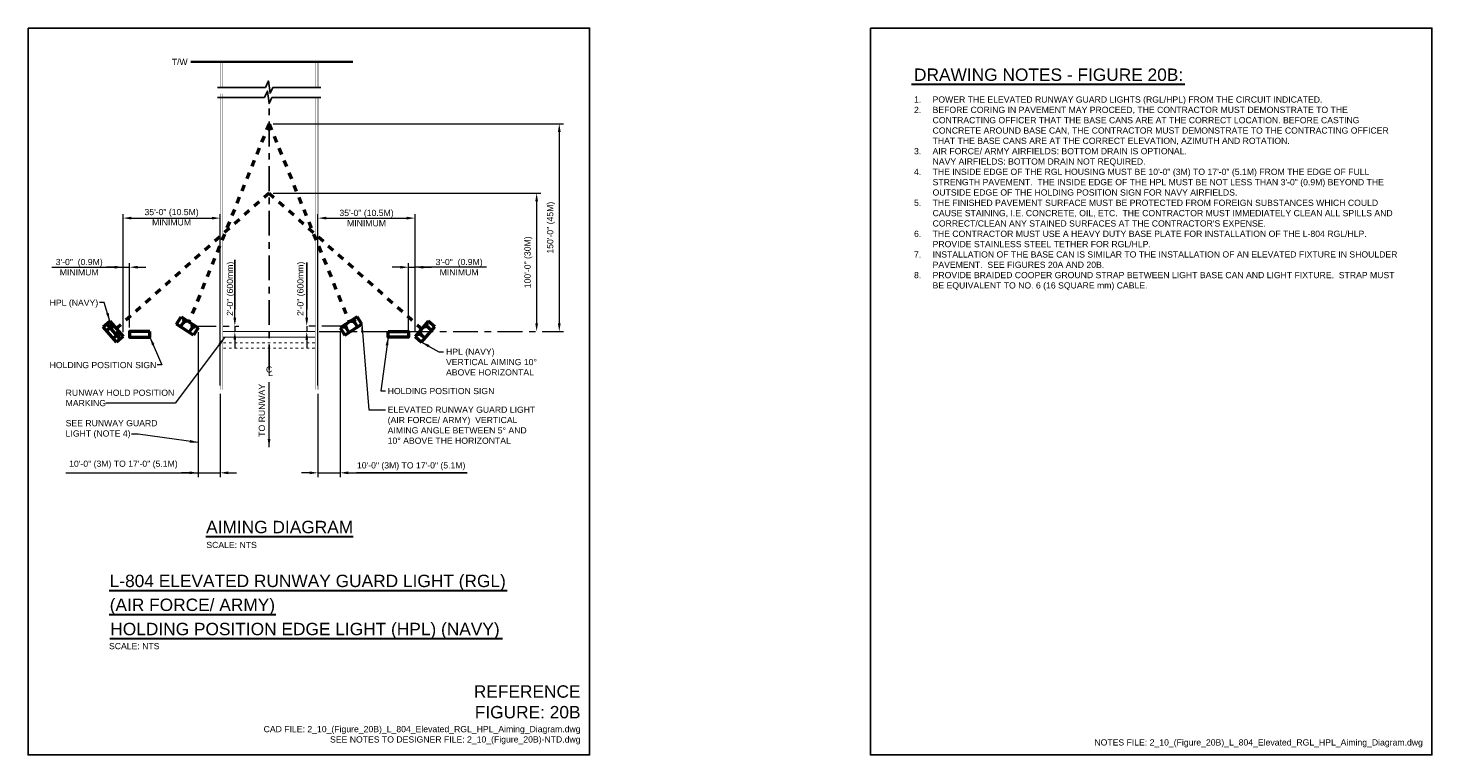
# Model space of a CAD drawing. Header units: inches. Extents: x 0 to 21.3, y 0 to 11.
import ezdxf
from ezdxf.enums import TextEntityAlignment as Align

# ---------------------------------------------------------------- set-up
doc = ezdxf.new("R2010")
doc.units = ezdxf.units.IN
doc.header["$LTSCALE"] = 0.5
doc.header["$MEASUREMENT"] = 0
doc.header["$PDSIZE"] = 2
for name, pattern in [('2', [0.175, 0.1, -0.075]), ('CENTER', [2, 1.25, -0.25, 0.25, -0.25]), ('CENTER2', [1.125, 0.75, -0.125, 0.125, -0.125])]:
    doc.linetypes.add(name, pattern=pattern)
doc.layers.get('0').update_dxf_attribs({"linetype": 'CONTINUOUS', "lineweight": 35})
doc.layers.get('DEFPOINTS').update_dxf_attribs({"linetype": 'CONTINUOUS', "lineweight": 35})
for name, color, linetype, lineweight in [('C-RUNW-CNTR', 1, 'CENTER', 25), ('C-RUNW-SIDE', 4, 'CONTINUOUS', 35), ('C-TAXI-EDGE', 4, 'CONTINUOUS', 35), ('C-TAXI-HOLD', 2, 'CONTINUOUS', 35), ('E-AFLD-LITE-SIGN', 203, 'CONTINUOUS', 50), ('E-AFLD-LITE-THRS', 203, 'CONTINUOUS', 50), ('G-ANNO-RDME', 5, 'CONTINUOUS', 18)]:
    doc.layers.add(name, color=color, linetype=linetype, lineweight=lineweight)
for name, color, linetype in [('G-ANNO-DIMS', 7, 'CONTINUOUS'), ('G-ANNO-DIMS @ 1', 7, 'CONTINUOUS'), ('G-ANNO-SYMB', 6, 'CONTINUOUS'), ('G-ANNO-TEXT', 7, 'CONTINUOUS'), ('G-ANNO-TTLB', 7, 'CONTINUOUS')]:
    doc.layers.add(name, color=color, linetype=linetype)
doc.styles.add('00-E-TITLE-1_1', font='arial.ttf', dxfattribs={"height": 0.1875})
doc.styles.add('01-E-BLDG-1_1', font='arial.ttf', dxfattribs={"height": 0.09375})
doc.styles.add('ARIAL', font='arial.ttf')
doc.dimstyles.new('01-E-BLDG-1_1', dxfattribs={"dimtxt": 0.09375, "dimasz": 0.125, "dimexe": 0.0625, "dimexo": 0.0625, "dimgap": 0.0625, "dimtad": 1, "dimdec": 4, "dimzin": 3, "dimdsep": 46, "dimlunit": 4, "dimtxsty": '01-E-BLDG-1_1', "dimcen": 0.0625, "dimclrd": 1, "dimclre": 1, "dimclrt": 256, "dimazin": 0, "dimtfac": 1, "dimtdec": 4, "dimtmove": 1, "dimatfit": 3, "dimfxl": 1, "dimfrac": 2, "dimtolj": 1, "dimtzin": 3, "dimlwd": 0, "dimlwe": 0, "dimarcsym": 0})

# ---------------------------------------------------------------- blocks, each defined once
blk = doc.blocks.new('*D5')
at = {"layer": 'DEFPOINTS', "color": 0, "transparency": 16777216}
for p in [(2.573, 6.462), (2.907, 5.527), (2.907, 4.269)]:
    blk.add_point(p, dxfattribs=at)
at = {"layer": 'G-ANNO-DIMS', "color": 1, "lineweight": 0, "transparency": 16777216}
for p, q in [((2.573, 6.399), (2.573, 4.206)), ((2.907, 5.464), (2.907, 4.206)), ((0.569, 4.269), (2.573, 4.269)), ((2.448, 4.269), (2.323, 4.269)), ((2.573, 4.269), (2.907, 4.269)), ((2.573, 4.269), (2.907, 4.269)), ((3.032, 4.269), (3.157, 4.269))]:
    blk.add_line(p, q, dxfattribs=at)
at = {"layer": 'G-ANNO-DIMS', "color": 1, "transparency": 16777216}
for points in [[(2.448, 4.29), (2.448, 4.248), (2.573, 4.269)], [(3.032, 4.29), (3.032, 4.248), (2.907, 4.269)]]:
    blk.add_solid(points, dxfattribs=at)
at = {"layer": 'G-ANNO-DIMS', "transparency": 16777216, "insert": (1.443, 4.393), "char_height": 0.09375, "attachment_point": 5, "style": '01-E-BLDG-1_1'}
blk.add_mtext('\\A1;10\'-0" (3M) TO 17\'-0" (5.1M)', dxfattribs=at)
blk = doc.blocks.new('*D3')
at = {"layer": 'DEFPOINTS', "color": 0, "transparency": 16777216}
for p in [(4.722, 6.462), (4.388, 5.526), (4.722, 4.269)]:
    blk.add_point(p, dxfattribs=at)
at = {"layer": 'G-ANNO-DIMS', "color": 1, "lineweight": 0, "transparency": 16777216}
for p, q in [((4.722, 6.399), (4.722, 4.206)), ((4.388, 5.464), (4.388, 4.206)), ((4.263, 4.269), (4.138, 4.269)), ((4.388, 4.269), (4.722, 4.269)), ((4.847, 4.269), (4.972, 4.269))]:
    blk.add_line(p, q, dxfattribs=at)
at = {"layer": 'G-ANNO-DIMS', "color": 1, "transparency": 16777216}
for points in [[(4.263, 4.29), (4.263, 4.248), (4.388, 4.269)], [(4.847, 4.29), (4.847, 4.248), (4.722, 4.269)]]:
    blk.add_solid(points, dxfattribs=at)
at = {"layer": 'G-ANNO-DIMS', "transparency": 16777216, "insert": (5.799, 4.368), "char_height": 0.09375, "attachment_point": 5, "style": '01-E-BLDG-1_1'}
blk.add_mtext('\\A1;10\'-0" (3M) TO 17\'-0" (5.1M)', dxfattribs=at)
blk = doc.blocks.new('*D4')
at = {"layer": 'DEFPOINTS', "color": 0, "transparency": 16777216}
for p in [(3.648, 8.503), (4.911, 6.406), (7.698, 6.406)]:
    blk.add_point(p, dxfattribs=at)
at = {"layer": 'G-ANNO-DIMS', "color": 1, "lineweight": 0, "transparency": 16777216}
for p, q in [((3.71, 8.503), (7.761, 8.503)), ((7.698, 8.378), (7.698, 6.531))]:
    blk.add_line(p, q, dxfattribs=at)
at = {"layer": 'G-ANNO-DIMS', "color": 1, "transparency": 16777216}
for points in [[(7.678, 8.378), (7.719, 8.378), (7.698, 8.503)], [(7.678, 6.531), (7.719, 6.531), (7.698, 6.406)]]:
    blk.add_solid(points, dxfattribs=at)
at = {"layer": 'G-ANNO-DIMS', "transparency": 16777216, "insert": (7.574, 7.455), "char_height": 0.09375, "attachment_point": 5, "rotation": 90, "style": '01-E-BLDG-1_1'}
blk.add_mtext('\\A1;100\'-0" (30M)', dxfattribs=at)
blk = doc.blocks.new('BREAK')
at = {"color": 0, "linetype": 'Continuous', "flags": 128}
blk.add_lwpolyline([(0, 0), (0.046625, 0.097375), (0.069125, -0.090125), (0.112375, 0)], dxfattribs=at)
blk = doc.blocks.new('*D6')
at = {"layer": 'DEFPOINTS', "color": 0, "transparency": 16777216}
for p in [(2.409, 6.49), (2.537, 6.407), (3.13, 6.407)]:
    blk.add_point(p, dxfattribs=at)
at = {"layer": 'G-ANNO-DIMS', "color": 1, "lineweight": 0, "transparency": 16777216}
for p, q in [((3.13, 6.615), (3.13, 6.74)), ((3.13, 6.49), (3.13, 6.407)), ((3.13, 6.282), (3.13, 6.157))]:
    blk.add_line(p, q, dxfattribs=at)
at = {"layer": 'G-ANNO-DIMS', "color": 1, "linetype": 'CENTER2', "lineweight": 0, "transparency": 16777216}
blk.add_line((2.471, 6.49), (3.192, 6.49), dxfattribs=at)
at = {"layer": 'G-ANNO-DIMS', "color": 1, "transparency": 16777216}
for points in [[(3.109, 6.615), (3.15, 6.615), (3.13, 6.49)], [(3.109, 6.282), (3.15, 6.282), (3.13, 6.407)]]:
    blk.add_solid(points, dxfattribs=at)
at = {"layer": 'G-ANNO-DIMS', "transparency": 16777216, "insert": (3.07, 7.054), "char_height": 0.09375, "attachment_point": 5, "rotation": 90, "style": '01-E-BLDG-1_1'}
blk.add_mtext('\\A1;2\'-0" (600mm)', dxfattribs=at)
blk = doc.blocks.new('*D7')
at = {"layer": 'DEFPOINTS', "color": 0, "transparency": 16777216}
for p in [(4.218, 6.407), (4.361, 6.407), (4.887, 6.49)]:
    blk.add_point(p, dxfattribs=at)
at = {"layer": 'G-ANNO-DIMS', "color": 1, "lineweight": 0, "transparency": 16777216}
for p, q in [((4.218, 6.615), (4.218, 6.74)), ((4.218, 6.49), (4.218, 6.407)), ((4.218, 6.282), (4.218, 6.157))]:
    blk.add_line(p, q, dxfattribs=at)
at = {"layer": 'G-ANNO-DIMS', "color": 1, "linetype": 'CENTER2', "lineweight": 0, "transparency": 16777216}
blk.add_line((4.824, 6.49), (4.156, 6.49), dxfattribs=at)
at = {"layer": 'G-ANNO-DIMS', "color": 1, "transparency": 16777216}
for points in [[(4.197, 6.615), (4.239, 6.615), (4.218, 6.49)], [(4.197, 6.282), (4.239, 6.282), (4.218, 6.407)]]:
    blk.add_solid(points, dxfattribs=at)
at = {"layer": 'G-ANNO-DIMS', "transparency": 16777216, "insert": (4.136, 7.054), "char_height": 0.09375, "attachment_point": 5, "rotation": 90, "style": '01-E-BLDG-1_1'}
blk.add_mtext('\\A1;2\'-0" (600mm)', dxfattribs=at)
blk = doc.blocks.new('CNTLIN')
at = {"color": 0, "linetype": 'Continuous', "style": 'ARIAL'}
for s, p in [('C', (0, 0)), ('L', (0.022, -0.052))]:
    blk.add_text(s, height=0.0938, dxfattribs=at).set_placement(p, align=Align.MIDDLE_CENTER)
blk = doc.blocks.new('*D10')
at = {"layer": 'DEFPOINTS', "color": 0, "transparency": 16777216}
for p in [(5.858, 7.381), (5.76, 6.323), (5.858, 6.333)]:
    blk.add_point(p, dxfattribs=at)
at = {"layer": 'G-ANNO-DIMS', "color": 1, "lineweight": 0, "transparency": 16777216}
for p, q in [((5.76, 6.385), (5.76, 7.444)), ((5.858, 6.396), (5.858, 7.444)), ((5.635, 7.381), (5.51, 7.381)), ((5.76, 7.381), (5.858, 7.381)), ((5.76, 7.381), (5.858, 7.381)), ((6.939, 7.381), (5.858, 7.381)), ((5.983, 7.381), (6.108, 7.381))]:
    blk.add_line(p, q, dxfattribs=at)
at = {"layer": 'G-ANNO-DIMS', "color": 1, "transparency": 16777216}
for points in [[(5.635, 7.402), (5.635, 7.36), (5.76, 7.381)], [(5.983, 7.402), (5.983, 7.36), (5.858, 7.381)]]:
    blk.add_solid(points, dxfattribs=at)
at = {"layer": 'G-ANNO-DIMS', "transparency": 16777216, "insert": (6.525, 7.381), "char_height": 0.09375, "attachment_point": 5, "style": '01-E-BLDG-1_1'}
blk.add_mtext('\\A1;3\'-0"  (0.9M)\\PMINIMUM', dxfattribs=at)
blk = doc.blocks.new('*D11')
at = {"layer": 'DEFPOINTS', "color": 0, "transparency": 16777216}
for p in [(1.535, 7.381), (1.535, 6.407), (1.437, 6.333)]:
    blk.add_point(p, dxfattribs=at)
at = {"layer": 'G-ANNO-DIMS', "color": 1, "lineweight": 0, "transparency": 16777216}
for p, q in [((1.437, 6.396), (1.437, 7.444)), ((1.535, 6.469), (1.535, 7.444)), ((0.36, 7.381), (1.437, 7.381)), ((1.312, 7.381), (1.187, 7.381)), ((1.437, 7.381), (1.535, 7.381)), ((1.437, 7.381), (1.535, 7.381)), ((1.66, 7.381), (1.785, 7.381))]:
    blk.add_line(p, q, dxfattribs=at)
at = {"layer": 'G-ANNO-DIMS', "color": 1, "transparency": 16777216}
for points in [[(1.312, 7.402), (1.312, 7.36), (1.437, 7.381)], [(1.66, 7.402), (1.66, 7.36), (1.535, 7.381)]]:
    blk.add_solid(points, dxfattribs=at)
at = {"layer": 'G-ANNO-DIMS', "transparency": 16777216, "insert": (0.774, 7.381), "char_height": 0.09375, "attachment_point": 5, "style": '01-E-BLDG-1_1'}
blk.add_mtext('\\A1;3\'-0"  (0.9M)\\PMINIMUM', dxfattribs=at)
blk = doc.blocks.new('*D12')
at = {"layer": 'DEFPOINTS', "color": 0, "transparency": 16777216}
for p in [(3.648, 9.552), (4.346, 6.406), (8.041, 6.406)]:
    blk.add_point(p, dxfattribs=at)
at = {"layer": 'G-ANNO-DIMS', "color": 1, "lineweight": 0, "transparency": 16777216}
for p, q in [((3.71, 9.552), (8.104, 9.552)), ((8.041, 9.427), (8.041, 6.531))]:
    blk.add_line(p, q, dxfattribs=at)
at = {"layer": 'G-ANNO-DIMS', "color": 1, "linetype": 'CENTER2', "lineweight": 0, "transparency": 16777216}
blk.add_line((4.408, 6.406), (8.104, 6.406), dxfattribs=at)
at = {"layer": 'G-ANNO-DIMS', "color": 1, "transparency": 16777216}
for points in [[(8.02, 9.427), (8.062, 9.427), (8.041, 9.552)], [(8.02, 6.531), (8.062, 6.531), (8.041, 6.406)]]:
    blk.add_solid(points, dxfattribs=at)
at = {"layer": 'G-ANNO-DIMS', "transparency": 16777216, "insert": (7.917, 7.979), "char_height": 0.09375, "attachment_point": 5, "rotation": 90, "style": '01-E-BLDG-1_1'}
blk.add_mtext('\\A1;150\'-0" (45M)', dxfattribs=at)
blk = doc.blocks.new('*D13')
at = {"layer": 'DEFPOINTS', "color": 0, "transparency": 16777216}
for p in [(5.858, 8.124), (5.858, 6.333), (4.388, 5.526)]:
    blk.add_point(p, dxfattribs=at)
at = {"layer": 'G-ANNO-DIMS', "color": 1, "lineweight": 0, "transparency": 16777216}
for p, q in [((4.388, 5.589), (4.388, 8.186)), ((4.513, 8.124), (5.733, 8.124)), ((5.858, 6.396), (5.858, 8.186))]:
    blk.add_line(p, q, dxfattribs=at)
at = {"layer": 'G-ANNO-DIMS', "color": 1, "transparency": 16777216}
for points in [[(4.513, 8.145), (4.513, 8.103), (4.388, 8.124)], [(5.733, 8.145), (5.733, 8.103), (5.858, 8.124)]]:
    blk.add_solid(points, dxfattribs=at)
at = {"layer": 'G-ANNO-DIMS', "transparency": 16777216, "insert": (5.123, 8.124), "char_height": 0.09375, "attachment_point": 5, "style": '01-E-BLDG-1_1'}
blk.add_mtext('\\A1;35\'-0" (10.5M)\\PMINIMUM', dxfattribs=at)
blk = doc.blocks.new('*D14')
at = {"layer": 'DEFPOINTS', "color": 0, "transparency": 16777216}
for p in [(2.907, 8.124), (1.437, 6.333), (2.907, 5.527)]:
    blk.add_point(p, dxfattribs=at)
at = {"layer": 'G-ANNO-DIMS', "color": 1, "lineweight": 0, "transparency": 16777216}
for p, q in [((1.437, 6.396), (1.437, 8.186)), ((1.562, 8.124), (2.782, 8.124)), ((2.907, 5.589), (2.907, 8.186))]:
    blk.add_line(p, q, dxfattribs=at)
at = {"layer": 'G-ANNO-DIMS', "color": 1, "transparency": 16777216}
for points in [[(1.562, 8.145), (1.562, 8.103), (1.437, 8.124)], [(2.782, 8.145), (2.782, 8.103), (2.907, 8.124)]]:
    blk.add_solid(points, dxfattribs=at)
at = {"layer": 'G-ANNO-DIMS', "transparency": 16777216, "insert": (2.172, 8.137), "char_height": 0.09375, "attachment_point": 5, "style": '01-E-BLDG-1_1'}
blk.add_mtext('\\A1;35\'-0" (10.5M)\\PMINIMUM', dxfattribs=at)

msp = doc.modelspace()

# ---------------------------------------------------------------- linework, layer by layer
at = {"layer": 'C-RUNW-CNTR', "linetype": 'CENTER2'}
msp.add_line((3.64774, 5.83392), (3.64774, 9.85956), dxfattribs=at)
at = {"layer": 'C-RUNW-SIDE', "const_width": 0.007}
for points in [[(2.90749, 10.48728), (2.90749, 10.10274)], [(2.94949, 10.48728), (2.94949, 10.10274)], [(4.34599, 10.48728), (4.34599, 10.10274)], [(4.38799, 10.48728), (4.38799, 10.10274)], [(2.90749, 10.00684), (2.90749, 5.52661)], [(2.94949, 10.00684), (2.94949, 5.52661)], [(4.34599, 9.94832), (4.34599, 5.52643)], [(4.38799, 9.94832), (4.38799, 5.52643)]]:
    msp.add_lwpolyline(points, dxfattribs=at)
at = {"layer": 'C-TAXI-EDGE'}
msp.add_line((4.9173, 10.48728), (2.46303, 10.48728), dxfattribs=at)
at = {"layer": 'C-TAXI-HOLD', "const_width": 0.014}
for points in [[(4.34599, 6.4063), (2.94949, 6.4063)], [(4.34599, 6.3223), (2.94949, 6.3223)], [(2.99728, 6.23846), (2.95528, 6.23847)], [(3.08128, 6.23845), (3.03928, 6.23846)], [(3.16528, 6.23844), (3.12328, 6.23845)], [(3.24928, 6.23843), (3.20728, 6.23844)], [(3.33328, 6.23842), (3.29128, 6.23843)], [(3.41728, 6.23841), (3.37528, 6.23842)], [(3.50128, 6.2384), (3.45928, 6.2384)], [(3.58528, 6.23839), (3.54328, 6.23839)], [(3.66928, 6.23838), (3.62728, 6.23838)], [(3.75328, 6.23837), (3.71128, 6.23837)], [(3.83728, 6.23836), (3.79528, 6.23836)], [(3.92128, 6.23835), (3.87928, 6.23835)], [(4.00528, 6.23834), (3.96328, 6.23834)], [(4.08928, 6.23833), (4.04728, 6.23833)], [(4.17328, 6.23832), (4.13128, 6.23832)], [(4.25728, 6.23831), (4.21528, 6.23831)], [(4.25728, 6.23831), (4.21528, 6.23831)], [(4.34128, 6.2383), (4.29928, 6.2383)], [(2.99727, 6.15446), (2.95527, 6.15447)], [(3.08127, 6.15445), (3.03927, 6.15446)], [(3.16527, 6.15444), (3.12327, 6.15445)], [(3.24927, 6.15443), (3.20727, 6.15444)], [(3.33327, 6.15442), (3.29127, 6.15443)], [(3.41727, 6.15441), (3.37527, 6.15442)], [(3.50127, 6.1544), (3.45927, 6.1544)], [(3.58527, 6.15439), (3.54327, 6.15439)], [(3.66927, 6.15438), (3.62727, 6.15438)], [(3.75327, 6.15437), (3.71127, 6.15437)], [(3.83727, 6.15436), (3.79527, 6.15436)], [(3.92127, 6.15435), (3.87927, 6.15435)], [(4.00527, 6.15434), (3.96327, 6.15434)], [(4.08927, 6.15433), (4.04727, 6.15433)], [(4.17327, 6.15432), (4.13127, 6.15432)], [(4.25727, 6.15431), (4.21527, 6.15431)], [(4.25727, 6.15431), (4.21527, 6.15431)], [(4.34127, 6.1543), (4.29927, 6.1543)]]:
    msp.add_lwpolyline(points, dxfattribs=at)
at = {"layer": 'E-AFLD-LITE-SIGN'}
msp.add_line((1.18718, 6.52215), (1.38742, 6.29045), dxfattribs=at)
for points in [[(1.84536, 6.40654), (1.53542, 6.40654), (1.53542, 6.32256), (1.84536, 6.32256)], [(5.45011, 6.40654), (5.76005, 6.40654), (5.76005, 6.32256), (5.45011, 6.32256)]]:
    msp.add_lwpolyline(points, close=True, dxfattribs=at)
at = {"layer": 'E-AFLD-LITE-THRS', "linetype": '2'}
for p, q in [((3.64774, 9.55192), (2.43404, 6.55243)), ((3.64774, 9.55192), (4.86145, 6.55243)), ((3.64774, 8.50335), (1.2873, 6.4063)), ((3.64773, 8.50335), (6.00817, 6.4063))]:
    msp.add_line(p, q, dxfattribs=at)
at = {"layer": 'E-AFLD-LITE-THRS'}
for p, q in [((2.24482, 6.51884), (2.31635, 6.62898)), ((2.24482, 6.51884), (2.31635, 6.62898)), ((2.31635, 6.62898), (2.57311, 6.46196)), ((2.31635, 6.62898), (2.57311, 6.46196)), ((4.97913, 6.62898), (4.72237, 6.46196)), ((4.97913, 6.62898), (4.72237, 6.46196)), ((5.05066, 6.51884), (4.97913, 6.62898)), ((5.05066, 6.51884), (4.97913, 6.62898)), ((1.13752, 6.47918), (1.23683, 6.56512)), ((1.13752, 6.47918), (1.23683, 6.56512)), ((1.33775, 6.24756), (1.13752, 6.47918)), ((1.33775, 6.24756), (1.13752, 6.47918)), ((1.18758, 6.42128), (1.28683, 6.50712)), ((1.18758, 6.42128), (1.28683, 6.50712)), ((1.23683, 6.56512), (1.43709, 6.33334)), ((1.23683, 6.56512), (1.43709, 6.33334)), ((1.28683, 6.50712), (1.23724, 6.49755)), ((1.28683, 6.50712), (1.23724, 6.49755)), ((1.23724, 6.49755), (1.27029, 6.45939)), ((1.23724, 6.49755), (1.27029, 6.45939)), ((1.24088, 6.49825), (1.27144, 6.46284)), ((1.24088, 6.49825), (1.27144, 6.46284)), ((1.24483, 6.49901), (1.27275, 6.46671)), ((1.24483, 6.49901), (1.27275, 6.46671)), ((1.24878, 6.49976), (1.27414, 6.47052)), ((1.24878, 6.49976), (1.27414, 6.47052)), ((1.25279, 6.50061), (1.27539, 6.4743)), ((1.25279, 6.50061), (1.27539, 6.4743)), ((1.25674, 6.50136), (1.27679, 6.47811)), ((1.25674, 6.50136), (1.27679, 6.47811)), ((1.26069, 6.50212), (1.27809, 6.48198)), ((1.26069, 6.50212), (1.27809, 6.48198)), ((1.26464, 6.50288), (1.27949, 6.48579)), ((1.26464, 6.50288), (1.27949, 6.48579)), ((1.2686, 6.50363), (1.28073, 6.48958)), ((1.2686, 6.50363), (1.28073, 6.48958)), ((1.27029, 6.45939), (1.28683, 6.50712)), ((1.27029, 6.45939), (1.28683, 6.50712)), ((1.27264, 6.50433), (1.28204, 6.49345)), ((1.27264, 6.50433), (1.28204, 6.49345)), ((1.27659, 6.50508), (1.28344, 6.49726)), ((1.27659, 6.50508), (1.28344, 6.49726)), ((1.28054, 6.50584), (1.28468, 6.50104)), ((1.28054, 6.50584), (1.28468, 6.50104)), ((1.28455, 6.50668), (1.28608, 6.50485)), ((1.28455, 6.50668), (1.28608, 6.50485)), ((1.28769, 6.30547), (1.38703, 6.39125)), ((1.28769, 6.30547), (1.38703, 6.39125)), ((1.38703, 6.39125), (1.33735, 6.38174)), ((1.38703, 6.39125), (1.33735, 6.38174)), ((1.33735, 6.38174), (1.3704, 6.34358)), ((1.33735, 6.38174), (1.3704, 6.34358)), ((1.33796, 6.38186), (1.37062, 6.34409)), ((1.33796, 6.38186), (1.37062, 6.34409)), ((1.34191, 6.38261), (1.37192, 6.34796)), ((1.34191, 6.38261), (1.37192, 6.34796)), ((1.34586, 6.38337), (1.37326, 6.35168)), ((1.34586, 6.38337), (1.37326, 6.35168)), ((1.34987, 6.38422), (1.37457, 6.35556)), ((1.34987, 6.38422), (1.37457, 6.35556)), ((1.35382, 6.38497), (1.37596, 6.35937)), ((1.35382, 6.38497), (1.37596, 6.35937)), ((1.35786, 6.38567), (1.37721, 6.36315)), ((1.35786, 6.38567), (1.37721, 6.36315)), ((1.36181, 6.38642), (1.37861, 6.36696)), ((1.36181, 6.38642), (1.37861, 6.36696)), ((1.36576, 6.38718), (1.37991, 6.37083)), ((1.36576, 6.38718), (1.37991, 6.37083)), ((1.36971, 6.38793), (1.38131, 6.37464)), ((1.36971, 6.38793), (1.38131, 6.37464)), ((1.3704, 6.34358), (1.38703, 6.39125)), ((1.3704, 6.34358), (1.38703, 6.39125)), ((1.37366, 6.38869), (1.38255, 6.37842)), ((1.37366, 6.38869), (1.38255, 6.37842)), ((1.37761, 6.38945), (1.38386, 6.38229)), ((1.37761, 6.38945), (1.38386, 6.38229)), ((1.38162, 6.39029), (1.38526, 6.38611)), ((1.38162, 6.39029), (1.38526, 6.38611)), ((1.38566, 6.39099), (1.3865, 6.38989)), ((1.38566, 6.39099), (1.3865, 6.38989)), ((2.50152, 6.35196), (2.24482, 6.51884)), ((2.50152, 6.35196), (2.24482, 6.51884)), ((2.309, 6.47712), (2.38049, 6.58715)), ((2.309, 6.47712), (2.38049, 6.58715)), ((2.38049, 6.58715), (2.33551, 6.56419)), ((2.38049, 6.58715), (2.33551, 6.56419)), ((2.33551, 6.56419), (2.37786, 6.5367)), ((2.33551, 6.56419), (2.37786, 6.5367)), ((2.33882, 6.56587), (2.37801, 6.54034)), ((2.33882, 6.56587), (2.37801, 6.54034)), ((2.3424, 6.56769), (2.37819, 6.54442)), ((2.3424, 6.56769), (2.37819, 6.54442)), ((2.34599, 6.56952), (2.37847, 6.54847)), ((2.34599, 6.56952), (2.37847, 6.54847)), ((2.34961, 6.57144), (2.37862, 6.55245)), ((2.34961, 6.57144), (2.37862, 6.55245)), ((2.35319, 6.57327), (2.3789, 6.5565)), ((2.35319, 6.57327), (2.3789, 6.5565)), ((2.35678, 6.57509), (2.37908, 6.56058)), ((2.35678, 6.57509), (2.37908, 6.56058)), ((2.36036, 6.57691), (2.37937, 6.56463)), ((2.36036, 6.57691), (2.37937, 6.56463)), ((2.36395, 6.57874), (2.37951, 6.56861)), ((2.36395, 6.57874), (2.37951, 6.56861)), ((2.36763, 6.58053), (2.37969, 6.57269)), ((2.36763, 6.58053), (2.37969, 6.57269)), ((2.37122, 6.58235), (2.37997, 6.57674)), ((2.37122, 6.58235), (2.37997, 6.57674)), ((2.3748, 6.58417), (2.38012, 6.58072)), ((2.3748, 6.58417), (2.38012, 6.58072)), ((2.37786, 6.5367), (2.38049, 6.58715)), ((2.37786, 6.5367), (2.38049, 6.58715)), ((2.37842, 6.5861), (2.3804, 6.58477)), ((2.37842, 6.5861), (2.3804, 6.58477)), ((2.43734, 6.39368), (2.50894, 6.50368)), ((2.43734, 6.39368), (2.50894, 6.50368)), ((2.50894, 6.50368), (2.46386, 6.48075)), ((2.50894, 6.50368), (2.46386, 6.48075)), ((2.46386, 6.48075), (2.50621, 6.45327)), ((2.46386, 6.48075), (2.50621, 6.45327)), ((2.46441, 6.48103), (2.50628, 6.45382)), ((2.46441, 6.48103), (2.50628, 6.45382)), ((2.46799, 6.48285), (2.50646, 6.4579)), ((2.46799, 6.48285), (2.50646, 6.4579)), ((2.47158, 6.48468), (2.5067, 6.46185)), ((2.47158, 6.48468), (2.5067, 6.46185)), ((2.4752, 6.4866), (2.50688, 6.46593)), ((2.4752, 6.4866), (2.50688, 6.46593)), ((2.47878, 6.48843), (2.50717, 6.46998)), ((2.47878, 6.48843), (2.50717, 6.46998)), ((2.48247, 6.49022), (2.50731, 6.47396)), ((2.48247, 6.49022), (2.50731, 6.47396)), ((2.48605, 6.49204), (2.5076, 6.47801)), ((2.48605, 6.49204), (2.5076, 6.47801)), ((2.48964, 6.49386), (2.50778, 6.48209)), ((2.48964, 6.49386), (2.50778, 6.48209)), ((2.49322, 6.49569), (2.50806, 6.48614)), ((2.49322, 6.49569), (2.50806, 6.48614)), ((2.49681, 6.49751), (2.5082, 6.49012)), ((2.49681, 6.49751), (2.5082, 6.49012)), ((2.50039, 6.49933), (2.50838, 6.4942)), ((2.50039, 6.49933), (2.50838, 6.4942)), ((2.57311, 6.46196), (2.50152, 6.35196)), ((2.50401, 6.50126), (2.50867, 6.49825)), ((2.50401, 6.50126), (2.50867, 6.49825)), ((2.50621, 6.45327), (2.50894, 6.50368)), ((2.50621, 6.45327), (2.50894, 6.50368)), ((2.5077, 6.50305), (2.50881, 6.50223)), ((2.5077, 6.50305), (2.50881, 6.50223)), ((4.72237, 6.46196), (4.79397, 6.35196)), ((4.85814, 6.39368), (4.78654, 6.50368)), ((4.78654, 6.50368), (4.83163, 6.48075)), ((4.78927, 6.45327), (4.78654, 6.50368)), ((4.85814, 6.39368), (4.78654, 6.50368)), ((4.78654, 6.50368), (4.83163, 6.48075)), ((4.78927, 6.45327), (4.78654, 6.50368)), ((4.78778, 6.50305), (4.78667, 6.50223)), ((4.78778, 6.50305), (4.78667, 6.50223)), ((4.79147, 6.50126), (4.78682, 6.49825)), ((4.79147, 6.50126), (4.78682, 6.49825)), ((4.79509, 6.49933), (4.7871, 6.4942)), ((4.79509, 6.49933), (4.7871, 6.4942)), ((4.79867, 6.49751), (4.78728, 6.49012)), ((4.79867, 6.49751), (4.78728, 6.49012)), ((4.80226, 6.49569), (4.78742, 6.48614)), ((4.80226, 6.49569), (4.78742, 6.48614)), ((4.80584, 6.49386), (4.78771, 6.48209)), ((4.80584, 6.49386), (4.78771, 6.48209)), ((4.80943, 6.49204), (4.78789, 6.47801)), ((4.80943, 6.49204), (4.78789, 6.47801)), ((4.81301, 6.49022), (4.78817, 6.47396)), ((4.81301, 6.49022), (4.78817, 6.47396)), ((4.8167, 6.48843), (4.78832, 6.46998)), ((4.8167, 6.48843), (4.78832, 6.46998)), ((4.82029, 6.4866), (4.7886, 6.46593)), ((4.82029, 6.4866), (4.7886, 6.46593)), ((4.8239, 6.48468), (4.78878, 6.46185)), ((4.8239, 6.48468), (4.78878, 6.46185)), ((4.82749, 6.48285), (4.78903, 6.4579)), ((4.82749, 6.48285), (4.78903, 6.4579)), ((4.83107, 6.48103), (4.78921, 6.45382)), ((4.83107, 6.48103), (4.78921, 6.45382)), ((4.83163, 6.48075), (4.78927, 6.45327)), ((4.83163, 6.48075), (4.78927, 6.45327)), ((4.79397, 6.35196), (5.05066, 6.51884)), ((4.79397, 6.35196), (5.05066, 6.51884)), ((4.98649, 6.47712), (4.91499, 6.58715)), ((4.91499, 6.58715), (4.95997, 6.56419)), ((4.91762, 6.5367), (4.91499, 6.58715)), ((4.98649, 6.47712), (4.91499, 6.58715)), ((4.91499, 6.58715), (4.95997, 6.56419)), ((4.91762, 6.5367), (4.91499, 6.58715)), ((4.91706, 6.5861), (4.91508, 6.58477)), ((4.91706, 6.5861), (4.91508, 6.58477)), ((4.92068, 6.58417), (4.91536, 6.58072)), ((4.92068, 6.58417), (4.91536, 6.58072)), ((4.92426, 6.58235), (4.91551, 6.57674)), ((4.92426, 6.58235), (4.91551, 6.57674)), ((4.92785, 6.58053), (4.91579, 6.57269)), ((4.92785, 6.58053), (4.91579, 6.57269)), ((4.93154, 6.57874), (4.91597, 6.56861)), ((4.93154, 6.57874), (4.91597, 6.56861)), ((4.93512, 6.57691), (4.91612, 6.56463)), ((4.93512, 6.57691), (4.91612, 6.56463)), ((4.93871, 6.57509), (4.9164, 6.56058)), ((4.93871, 6.57509), (4.9164, 6.56058)), ((4.94229, 6.57327), (4.91658, 6.5565)), ((4.94229, 6.57327), (4.91658, 6.5565)), ((4.94588, 6.57144), (4.91686, 6.55245)), ((4.94588, 6.57144), (4.91686, 6.55245)), ((4.94949, 6.56952), (4.91701, 6.54847)), ((4.94949, 6.56952), (4.91701, 6.54847)), ((4.95308, 6.56769), (4.91729, 6.54442)), ((4.95308, 6.56769), (4.91729, 6.54442)), ((4.95666, 6.56587), (4.91747, 6.54034)), ((4.95666, 6.56587), (4.91747, 6.54034)), ((4.95997, 6.56419), (4.91762, 6.5367)), ((4.95997, 6.56419), (4.91762, 6.5367)), ((6.05864, 6.56512), (5.85838, 6.33334)), ((6.05864, 6.56512), (5.85838, 6.33334)), ((6.00778, 6.30547), (5.90844, 6.39125)), ((5.90844, 6.39125), (5.95812, 6.38174)), ((5.92507, 6.34358), (5.90844, 6.39125)), ((6.00778, 6.30547), (5.90844, 6.39125)), ((5.90844, 6.39125), (5.95812, 6.38174)), ((5.92507, 6.34358), (5.90844, 6.39125)), ((5.90981, 6.39099), (5.90897, 6.38989)), ((5.90981, 6.39099), (5.90897, 6.38989)), ((5.91385, 6.39029), (5.91021, 6.38611)), ((5.91385, 6.39029), (5.91021, 6.38611)), ((5.91786, 6.38945), (5.91161, 6.38229)), ((5.91786, 6.38945), (5.91161, 6.38229)), ((5.92181, 6.38869), (5.91291, 6.37842)), ((5.92181, 6.38869), (5.91291, 6.37842)), ((5.92576, 6.38793), (5.91416, 6.37464)), ((5.92576, 6.38793), (5.91416, 6.37464)), ((5.92971, 6.38718), (5.91556, 6.37083)), ((5.92971, 6.38718), (5.91556, 6.37083)), ((5.93366, 6.38642), (5.91686, 6.36696)), ((5.93366, 6.38642), (5.91686, 6.36696)), ((5.93761, 6.38567), (5.91826, 6.36315)), ((5.93761, 6.38567), (5.91826, 6.36315)), ((5.94165, 6.38497), (5.9195, 6.35937)), ((5.94165, 6.38497), (5.9195, 6.35937)), ((5.9456, 6.38422), (5.9209, 6.35556)), ((5.9456, 6.38422), (5.9209, 6.35556)), ((5.94961, 6.38337), (5.92221, 6.35168)), ((5.94961, 6.38337), (5.92221, 6.35168)), ((5.95356, 6.38261), (5.92354, 6.34796)), ((5.95356, 6.38261), (5.92354, 6.34796)), ((5.95751, 6.38186), (5.92485, 6.34409)), ((5.95751, 6.38186), (5.92485, 6.34409)), ((5.95812, 6.38174), (5.92507, 6.34358)), ((5.95812, 6.38174), (5.92507, 6.34358)), ((5.95772, 6.24756), (6.15795, 6.47918)), ((5.95772, 6.24756), (6.15795, 6.47918)), ((6.10789, 6.42128), (6.00864, 6.50712)), ((6.00864, 6.50712), (6.05823, 6.49755)), ((6.02518, 6.45939), (6.00864, 6.50712)), ((6.10789, 6.42128), (6.00864, 6.50712)), ((6.00864, 6.50712), (6.05823, 6.49755)), ((6.02518, 6.45939), (6.00864, 6.50712)), ((6.01092, 6.50668), (6.00939, 6.50485)), ((6.01092, 6.50668), (6.00939, 6.50485)), ((6.01493, 6.50584), (6.01079, 6.50104)), ((6.01493, 6.50584), (6.01079, 6.50104)), ((6.01888, 6.50508), (6.01203, 6.49726)), ((6.01888, 6.50508), (6.01203, 6.49726)), ((6.02283, 6.50433), (6.01343, 6.49345)), ((6.02283, 6.50433), (6.01343, 6.49345)), ((6.02687, 6.50363), (6.01473, 6.48958)), ((6.02687, 6.50363), (6.01473, 6.48958)), ((6.03082, 6.50288), (6.01598, 6.48579)), ((6.03082, 6.50288), (6.01598, 6.48579)), ((6.03477, 6.50212), (6.01738, 6.48198)), ((6.03477, 6.50212), (6.01738, 6.48198)), ((6.03872, 6.50136), (6.01868, 6.47811)), ((6.03872, 6.50136), (6.01868, 6.47811)), ((6.04267, 6.50061), (6.02008, 6.4743)), ((6.04267, 6.50061), (6.02008, 6.4743)), ((6.04668, 6.49976), (6.02133, 6.47052)), ((6.04668, 6.49976), (6.02133, 6.47052)), ((6.05063, 6.49901), (6.02272, 6.46671)), ((6.05063, 6.49901), (6.02272, 6.46671)), ((6.05458, 6.49825), (6.02403, 6.46284)), ((6.05458, 6.49825), (6.02403, 6.46284)), ((6.05823, 6.49755), (6.02518, 6.45939)), ((6.05823, 6.49755), (6.02518, 6.45939)), ((6.15795, 6.47918), (6.05864, 6.56512)), ((6.15795, 6.47918), (6.05864, 6.56512)), ((1.43709, 6.33334), (1.33775, 6.24756)), ((5.85838, 6.33334), (5.95772, 6.24756))]:
    msp.add_line(p, q, dxfattribs=at)
msp.add_solid([(5.01612, 6.57422), (5.0149, 6.57391), (5.01596, 6.5746)], dxfattribs=at)
at = {"layer": 'G-ANNO-DIMS', "color": 1}
for p, q in [((3.12962, 6.74043), (3.12962, 7.49507)), ((4.21824, 6.74043), (4.21824, 7.45465)), ((4.97237, 4.26869), (6.64516, 4.26869))]:
    msp.add_line(p, q, dxfattribs=at)
at = {"layer": 'G-ANNO-SYMB'}
for p, q in [((3.59437, 10.10274), (2.86549, 10.10274)), ((4.42999, 10.10274), (3.70674, 10.10274)), ((3.57878, 9.94832), (2.86549, 9.94832)), ((4.42999, 9.94832), (3.69116, 9.94832))]:
    msp.add_line(p, q, dxfattribs=at)
at = {"layer": 'G-ANNO-TEXT', "linetype": 'Continuous', "lineweight": 30}
for p, q in [((13.3713, 10.14903), (17.50872, 10.14903)), ((2.69082, 3.30331), (4.92228, 3.30331)), ((1.22644, 2.48806), (7.2504, 2.48806)), ((1.22859, 2.12612), (3.75074, 2.12612)), ((1.23765, 1.75985), (7.18281, 1.75985))]:
    msp.add_line(p, q, dxfattribs=at)
at = {"layer": 'G-ANNO-TTLB'}
for points in [[(0, 11), (8.5, 11), (8.5, 0), (0, 0)], [(12.75, 11), (21.25, 11), (21.25, 0), (12.75, 0)]]:
    msp.add_lwpolyline(points, close=True, dxfattribs=at)

# ---------------------------------------------------------------- block references
at = {"layer": 'G-ANNO-DIMS @ 1'}
msp.add_blockref('CNTLIN', (3.64774, 5.83392), dxfattribs=at)
at = {"layer": 'G-ANNO-SYMB'}
for p in [(3.59437, 10.10274), (3.57878, 9.94832)]:
    msp.add_blockref('BREAK', p, dxfattribs=at)

# ---------------------------------------------------------------- texts
at = {"layer": 'G-ANNO-RDME', "attachment_point": 9, "rotation": 0}
for s, insert, char_height, width, style in [('REFERENCE FIGURE: 20B', (8.36242, 0.55066), 0.1875, 1.660137, '00-E-TITLE-1_1'), ('CAD FILE: 2_10_(Figure_20B)_L_804_Elevated_RGL_HPL_Aiming_Diagram.dwg\\PSEE NOTES TO DESIGNER FILE: 2_10_(Figure_20B)-NTD.dwg', (8.36242, 0.15934), 0.09375, 5.6786563, '01-E-BLDG-1_1')]:
    msp.add_mtext(s, dxfattribs=dict(at, insert=insert, char_height=char_height, width=width, style=style))
at = {"layer": 'G-ANNO-RDME', "insert": (21.11242, 0.11416), "char_height": 0.09375, "width": 7.0264495, "attachment_point": 9, "style": '01-E-BLDG-1_1'}
msp.add_mtext('NOTES FILE: 2_10_(Figure_20B)_L_804_Elevated_RGL_HPL_Aiming_Diagram.dwg', dxfattribs=at)
at = {"layer": 'G-ANNO-TEXT'}
for s, style, p in [('DRAWING NOTES - FIGURE 20B:', '00-E-TITLE-1_1', (13.41045, 10.1447)), ('L-804 ELEVATED RUNWAY GUARD LIGHT (RGL)', 'ARIAL', (1.2355, 2.48373)), ('(AIR FORCE/ ARMY)', 'ARIAL', (1.2355, 2.12179)), ('HOLDING POSITION EDGE LIGHT (HPL) (NAVY)', 'ARIAL', (1.24457, 1.75552))]:
    msp.add_text(s, height=0.1875, dxfattribs=dict(at, style=style)).set_placement(p, align=Align.BOTTOM_LEFT)
at = {"layer": 'G-ANNO-TEXT', "lineweight": 0, "style": 'ARIAL'}
msp.add_text('AIMING DIAGRAM', height=0.1875, dxfattribs=at).set_placement((2.695, 3.29898), align=Align.BOTTOM_LEFT)
at = {"layer": 'G-ANNO-TEXT', "lineweight": 0, "style": '01-E-BLDG-1_1'}
msp.add_text('SCALE: NTS', height=0.09375, dxfattribs=at).set_placement((2.69828, 3.22432), align=Align.TOP_LEFT)
at = {"layer": 'G-ANNO-TEXT', "style": '01-E-BLDG-1_1'}
msp.add_text('SCALE: NTS', height=0.09375, dxfattribs=at).set_placement((1.22496, 1.69385), align=Align.TOP_LEFT)
at = {"layer": 'G-ANNO-TEXT', "linetype": 'Continuous', "insert": (2.41507, 10.48728), "char_height": 0.09375, "attachment_point": 6, "rotation": 359.999963, "style": '01-E-BLDG-1_1'}
msp.add_mtext('T/W', dxfattribs=at)
at = {"layer": 'G-ANNO-TEXT', "insert": (13.41045, 9.96565), "char_height": 0.09375, "width": 7.4237884, "attachment_point": 1, "style": '01-E-BLDG-1_1'}
msp.add_mtext('\\A1;\\pi-0.28125,l0.28125,t0.28125;1.^IPOWER THE ELEVATED RUNWAY GUARD LIGHTS (RGL/HPL) FROM THE CIRCUIT INDICATED. \\P2.^IBEFORE CORING IN PAVEMENT MAY PROCEED, THE CONTRACTOR MUST DEMONSTRATE TO THE CONTRACTING OFFICER THAT THE BASE CANS ARE AT THE CORRECT LOCATION. BEFORE CASTING CONCRETE AROUND BASE CAN, THE CONTRACTOR MUST DEMONSTRATE TO THE CONTRACTING OFFICER THAT THE BASE CANS ARE AT THE CORRECT ELEVATION, AZIMUTH AND ROTATION. \\P3.^IAIR FORCE/ ARMY AIRFIELDS: BOTTOM DRAIN IS OPTIONAL.\\P\\pi0.28125,l0,tz;NAVY AIRFIELDS: BOTTOM DRAIN NOT REQUIRED.\\P\\pi-0.28125,l0.28125,t0.28125;4.^ITHE INSIDE EDGE OF THE RGL HOUSING MUST BE 10\'-0" (3M) TO 17\'-0" (5.1M) FROM THE EDGE OF FULL STRENGTH PAVEMENT.  THE INSIDE EDGE OF THE HPL MUST BE NOT LESS THAN 3\'-0" (0.9M) BEYOND THE OUTSIDE EDGE OF THE HOLDING POSITION SIGN FOR NAVY AIRFIELDS.\\P5.^ITHE FINISHED PAVEMENT SURFACE MUST BE PROTECTED FROM FOREIGN SUBSTANCES WHICH COULD CAUSE STAINING, I.E. CONCRETE, OIL, ETC.  THE CONTRACTOR MUST IMMEDIATELY CLEAN ALL SPILLS AND CORRECT/CLEAN ANY STAINED SURFACES AT THE CONTRACTOR\'S EXPENSE.\\P6.^ITHE CONTRACTOR MUST USE A HEAVY DUTY BASE PLATE FOR INSTALLATION OF THE L-804 RGL/HLP.  PROVIDE STAINLESS STEEL TETHER FOR RGL/HLP. \\P7.^IINSTALLATION OF THE BASE CAN IS SIMILAR TO THE INSTALLATION OF AN ELEVATED FIXTURE IN SHOULDER PAVEMENT.  SEE FIGURES 20A AND 20B.\\P8.^IPROVIDE BRAIDED COOPER GROUND STRAP BETWEEN LIGHT BASE CAN AND LIGHT FIXTURE.  STRAP MUST\\P\\pi0.28125,l0,tz;BE EQUIVALENT TO NO. 6 (16 SQUARE mm) CABLE.', dxfattribs=at)
at = {"layer": 'G-ANNO-TEXT', "linetype": 'Continuous', "char_height": 0.09375, "attachment_point": 1, "rotation": 359.999963, "style": '01-E-BLDG-1_1'}
for s, insert, width in [('HPL (NAVY)', (0.32621, 6.89099), 0.7642873), ('HPL (NAVY)\\PVERTICAL AIMING 10%%D ABOVE HORIZONTAL', (6.32621, 6.14867), 1.3828066), ('HOLDING POSITION SIGN', (0.32621, 5.94717), 1.6349034), ('RUNWAY HOLD POSITION\\PMARKING', (0.56862, 5.52821), 1.6514958), ('HOLDING POSITION SIGN', (5.4432, 5.55402), 1.6349034), ('ELEVATED RUNWAY GUARD LIGHT (AIR FORCE/ ARMY)  VERTICAL AIMING ANGLE BETWEEN 5%%D AND 10%%D ABOVE THE HORIZONTAL', (5.4432, 5.27152), 2.2476825)]:
    msp.add_mtext(s, dxfattribs=dict(at, insert=insert, width=width))
at = {"layer": 'G-ANNO-TEXT', "char_height": 0.09375, "attachment_point": 1, "style": '01-E-BLDG-1_1'}
for s, insert, width, rotation in [('\\A1;TO RUNWAY', (3.49221, 4.815), 0.8846928, 90), ('SEE RUNWAY GUARD LIGHT (NOTE 4)', (0.56862, 5.06776), 1.4467423, 359.999963)]:
    msp.add_mtext(s, dxfattribs=dict(at, insert=insert, width=width, rotation=rotation))

# ---------------------------------------------------------------- dimensions: what is measured, and where the dimension line sits
at = {"layer": 'G-ANNO-DIMS'}
dim = msp.add_linear_dim(base=(8.04132, 6.4063), p1=(3.64774, 9.55192), p2=(4.34599, 6.4063), angle=90, text='150\'-0" (45M)', dimstyle='01-E-BLDG-1_1', dxfattribs=at)
dim.commit()
dim.dimension.update_dxf_attribs({"geometry": '*D12', "text_midpoint": (7.91736, 7.97911)})
dim = msp.add_linear_dim(base=(7.69835, 6.40622), p1=(3.64774, 8.50335), p2=(4.91144, 6.40622), angle=90, text='100\'-0" (30M)', dimstyle='01-E-BLDG-1_1', override={"dimse2": 1}, dxfattribs=at)
dim.commit()
dim.dimension.update_dxf_attribs({"geometry": '*D4', "text_midpoint": (7.5744, 7.45479)})
for base, p1, p2, text, picture, middle in [((2.90749, 8.12392), (1.43709, 6.33334), (2.90749, 5.52661), '35\'-0" (10.5M)\\XMINIMUM', '*D14', (2.17229, 8.13735)), ((5.85838, 8.12392), (4.38799, 5.52643), (5.85838, 6.33334), '35\'-0" (10.5M)\\XMINIMUM', '*D13', (5.12319, 8.12392)), ((1.53542, 7.38127), (1.43709, 6.33334), (1.53542, 6.40654), '3\'-0"  (0.9M)\\XMINIMUM', '*D11', (0.7735, 7.38127)), ((5.85838, 7.38127), (5.76005, 6.32256), (5.85838, 6.33334), '3\'-0"  (0.9M)\\XMINIMUM', '*D10', (6.52538, 7.38127)), ((2.90749, 4.26869), (2.57311, 6.46196), (2.90749, 5.52661), '10\'-0" (3M) TO 17\'-0" (5.1M)', '*D5', (1.44321, 4.26869))]:
    dim = msp.add_linear_dim(base=base, p1=p1, p2=p2, text=text, dimstyle='01-E-BLDG-1_1', dxfattribs=at)
    dim.commit()
    dim.dimension.update_dxf_attribs({"geometry": picture, "text_midpoint": middle, "dimtype": 160})
for base, p1, p2, picture, middle in [((3.12962, 6.40696), (2.40895, 6.49043), (2.53731, 6.40696), '*D6', (3.19412, 7.05429)), ((4.21824, 6.40652), (4.88653, 6.49043), (4.36102, 6.40652), '*D7', (4.26009, 7.05413))]:
    dim = msp.add_linear_dim(base=base, p1=p1, p2=p2, angle=90, text='2\'-0" (600mm)', dimstyle='01-E-BLDG-1_1', override={"dimse2": 1}, dxfattribs=at)
    dim.commit()
    dim.dimension.update_dxf_attribs({"geometry": picture, "text_midpoint": middle, "dimtype": 160})
dim = msp.add_linear_dim(base=(4.72237, 4.26869), p1=(4.38799, 5.52643), p2=(4.72237, 6.46196), text='10\'-0" (3M) TO 17\'-0" (5.1M)', dimstyle='01-E-BLDG-1_1', override={"dimse1": 0}, dxfattribs=at)
dim.commit()
dim.dimension.update_dxf_attribs({"geometry": '*D3', "text_midpoint": (5.79882, 4.24367), "dimtype": 160})

# ---------------------------------------------------------------- leaders
msp.add_leader([(3.64774, 4.6554), (3.64774, 5.63909)], dimstyle='01-E-BLDG-1_1', dxfattribs=at)
at = {"layer": 'G-ANNO-TEXT'}
for points in [[(1.23683, 6.56512), (1.15401, 6.84535), (1.08328, 6.84535)], [(5.05066, 6.51884), (5.1588, 5.22119), (5.41, 5.22119)], [(2.97261, 6.31583), (2.22729, 5.32575), (1.17813, 5.32575)], [(1.84536, 6.32256), (2.02463, 5.90153), (1.95389, 5.90153)], [(5.45011, 6.32256), (5.33926, 5.50838), (5.41, 5.50838)], [(5.95772, 6.24756), (6.21825, 6.09803), (6.28898, 6.09803)], [(2.57311, 4.7291), (1.66492, 4.85515), (1.56439, 4.85515)]]:
    msp.add_leader(points, dimstyle='01-E-BLDG-1_1', dxfattribs=at)

doc.saveas('drawing.dxf')
